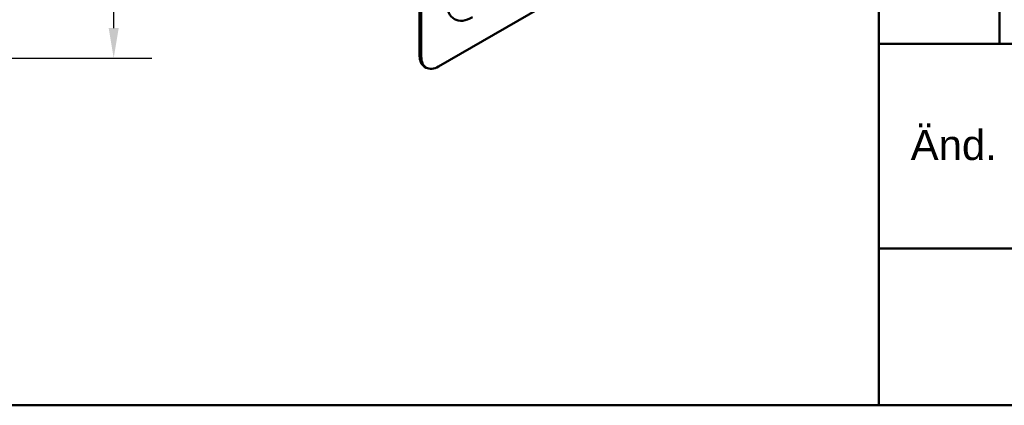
# Model space of a CAD drawing. Header units: millimetres. Extents: x 20 to 833, y 20 to 574.
# Tile 2 of 7: x 297 to 461, y 20 to 84. Entities that reach past the tile are written whole.
import ezdxf
from ezdxf.enums import TextEntityAlignment as Align

# ---------------------------------------------------------------- set-up
doc = ezdxf.new("R2010")
doc.units = ezdxf.units.MM
doc.header["$LTSCALE"] = 2
for name, color, linetype, lineweight in [('Bemaßungen(DIN)', 7, 'Continuous', 25), ('Sichtbare Kanten(DIN)', 7, 'Continuous', 50), ('Sichtbare tangentiale Kanten(DIN)', 7, 'Continuous', 50), ('Skizziergeometrie(DIN)', 7, 'Continuous', 50), ('Symbole(DIN)', 7, 'Continuous', 25)]:
    doc.layers.add(name, color=color, linetype=linetype, lineweight=lineweight)
doc.styles.add('Aktuell-DIN', font='arial.ttf')
doc.styles.add('STANDARD-DIN~0', font='arial.ttf')
doc.styles.add('Textstil10', font='arial.ttf')
doc.styles.add('Textstil41', font='arial.ttf', dxfattribs={"width": 0.8})
doc.styles.add('Textstil83', font='arial.ttf', dxfattribs={"width": 0.8})
doc.dimstyles.new('CAD-LAN', dxfattribs={"dimscale": 2, "dimtxt": 3.5, "dimasz": 2.5, "dimexe": 3.175, "dimexo": 0, "dimgap": 0.8, "dimtad": 1, "dimrnd": 1e-08, "dimtxsty": 'STANDARD-DIN~0', "dimcen": 0.09, "dimdle": 10, "dimclrd": 250, "dimclre": 250, "dimclrt": 250, "dimadec": 0, "dimazin": 2, "dimtfac": 1, "dimtmove": 0, "dimatfit": 3, "dimfxl": 1, "dimtolj": 1, "dimtzin": 0, "dimlwd": 25, "dimlwe": 25, "dimarcsym": 0})

# ---------------------------------------------------------------- blocks, each defined once
blk = doc.blocks.new('Ränder Standardrahmen')
at = {"layer": 'Skizziergeometrie(DIN)', "flags": 128}
blk.add_lwpolyline([(10, 10), (10, 287), (410, 287), (410, 10), (10, 10)], dxfattribs=at)
blk = doc.blocks.new('Schriftfelder Heusser')
at = {"layer": 'Skizziergeometrie(DIN)'}
for p, q in [((101, 191.417), (101, 229.917)), ((111, 229.917), (111, 221.417)), ((101, 221.417), (291, 221.417)), ((101, 204.417), (291, 204.417)), ((291, 191.417), (101, 191.417))]:
    blk.add_line(p, q, dxfattribs=at)
at = {"layer": 'Symbole(DIN)', "color": 179, "true_color": 0x262659, "insert": (107.206, 213.004), "char_height": 2.4892, "width": 12.3494, "attachment_point": 5, "style": 'Aktuell-DIN'}
blk.add_mtext('Änd.', dxfattribs=at)
at = {"layer": 'Symbole(DIN)', "color": 179, "true_color": 0x262659}
for tag, height, style, p in [('AUTOR', 2.489, 'Aktuell-DIN', (240.035, 219.263)), ('KONTROLLDATUM', 2, 'Textstil10', (217.417, 215.038)), ('KONTROLLIERT_VON', 2, 'Textstil10', (239.981, 215.054))]:
    blk.add_attdef(tag, text='', height=height, dxfattribs=dict(at, style=style)).set_placement(p, align=Align.MIDDLE_LEFT)
at = {"layer": 'Symbole(DIN)', "color": 179, "true_color": 0x262659, "style": 'Textstil10'}
blk.add_attdef('ERSTELLUNGSDATUM_001', (217.264, 218.291), '', height=2, dxfattribs=at)
at = {"layer": 'Symbole(DIN)', "color": 7, "style": 'Textstil83', "width": 0.8}
blk.add_attdef('Anfänglicher_Ansichtsmaßstab_001', (281.568, 213.345), '', height=2.3, dxfattribs=at)
at = {"layer": 'Symbole(DIN)', "color": 179, "true_color": 0x262659, "style": 'Textstil10'}
blk.add_attdef('PROJEKT', text='', height=2, dxfattribs=at).set_placement((217.773, 209.719), align=Align.BOTTOM_LEFT)
at = {"layer": 'Symbole(DIN)', "color": 7, "style": 'Textstil41', "width": 0.8}
blk.add_attdef('STATUS', text='', height=5, dxfattribs=at).set_placement((284.526, 195.865), align=Align.MIDDLE_CENTER)
blk = doc.blocks.new('*D24')
at = {"layer": 'Bemaßungen(DIN)', "color": 250, "linetype": 'Continuous', "lineweight": 25, "true_color": 0x3f3f3f, "transparency": 16777216}
for p, q in [((293.07, 110.61), (319.42, 110.61)), ((313.07, 82.61), (313.07, 105.61)), ((229.07, 77.61), (319.42, 77.61))]:
    blk.add_line(p, q, dxfattribs=at)
at = {"layer": 'Bemaßungen(DIN)', "color": 250, "linetype": 'Continuous', "true_color": 0x3f3f3f, "transparency": 16777216}
for points in [[(312.23, 105.61), (313.9, 105.61), (313.07, 110.61)], [(312.23, 82.61), (313.9, 82.61), (313.07, 77.61)]]:
    blk.add_solid(points, dxfattribs=at)
at = {"layer": 'Defpoints', "color": 0, "linetype": 'Continuous', "transparency": 16777216}
for p in [(293.07, 110.61), (313.07, 110.61), (229.07, 77.61)]:
    blk.add_point(p, dxfattribs=at)
at = {"layer": 'Bemaßungen(DIN)', "color": 250, "linetype": 'Continuous', "lineweight": 25, "true_color": 0x3f3f3f, "transparency": 16777216, "insert": (304.31, 89.1), "char_height": 7, "attachment_point": 1, "rotation": 90, "style": 'STANDARD-DIN~0'}
blk.add_mtext('\\A1;33', dxfattribs=at)

msp = doc.modelspace()

# ---------------------------------------------------------------- linework, layer by layer
at = {"layer": 'Sichtbare Kanten(DIN)'}
for p, q in [((363.808, 159.673), (363.808, 78.023)), ((364.091, 159.51), (364.091, 77.86)), ((366.919, 76.227), (420.659, 107.254)), ((364.919, 76.029), (364.636, 76.192))]:
    msp.add_line(p, q, dxfattribs=at)
for centre, end_param in [((366.636, 79.656), 6.2831853), ((366.919, 79.493), 7.0685835)]:
    msp.add_ellipse(centre, major_axis=(-2, -3.464), ratio=0.5773503, start_param=5.4977871, end_param=end_param, dxfattribs=at)
at = {"layer": 'Sichtbare tangentiale Kanten(DIN)'}
msp.add_line((364.091, 77.86), (363.808, 78.023), dxfattribs=at)
msp.add_ellipse((372.576, 89.291), major_axis=(-3, -5.196), ratio=0.5773503, start_param=5.4977871, end_param=7.0685835, dxfattribs=at)

# ---------------------------------------------------------------- block references
at = {"xscale": 2, "yscale": 2, "zscale": 2}
for name, p in [('Ränder Standardrahmen', (0, 0)), ('Schriftfelder Heusser', (238, -362.833))]:
    msp.add_blockref(name, p, dxfattribs=at)

# ---------------------------------------------------------------- dimensions: what is measured, and where the dimension line sits
at = {"layer": 'Bemaßungen(DIN)', "color": 250, "linetype": 'Continuous', "lineweight": 25, "true_color": 0x3f3f3f}
dim = msp.add_linear_dim(base=(313.066, 110.611), p1=(229.066, 77.611), p2=(293.066, 110.611), angle=270, dimstyle='CAD-LAN', override={"dimgap": 0.8, "dimdec": 2, "dimtol": 0, "dimlim": 0, "dimtp": 0, "dimtm": 0, "dimtdec": 2, "dimtofl": 0, "dimatfit": 1}, dxfattribs=at)
dim.commit()
dim.dimension.update_dxf_attribs({"geometry": '*D24', "text_midpoint": (313.066, 94.111), "dimtype": 160})

doc.saveas('drawing.dxf')
